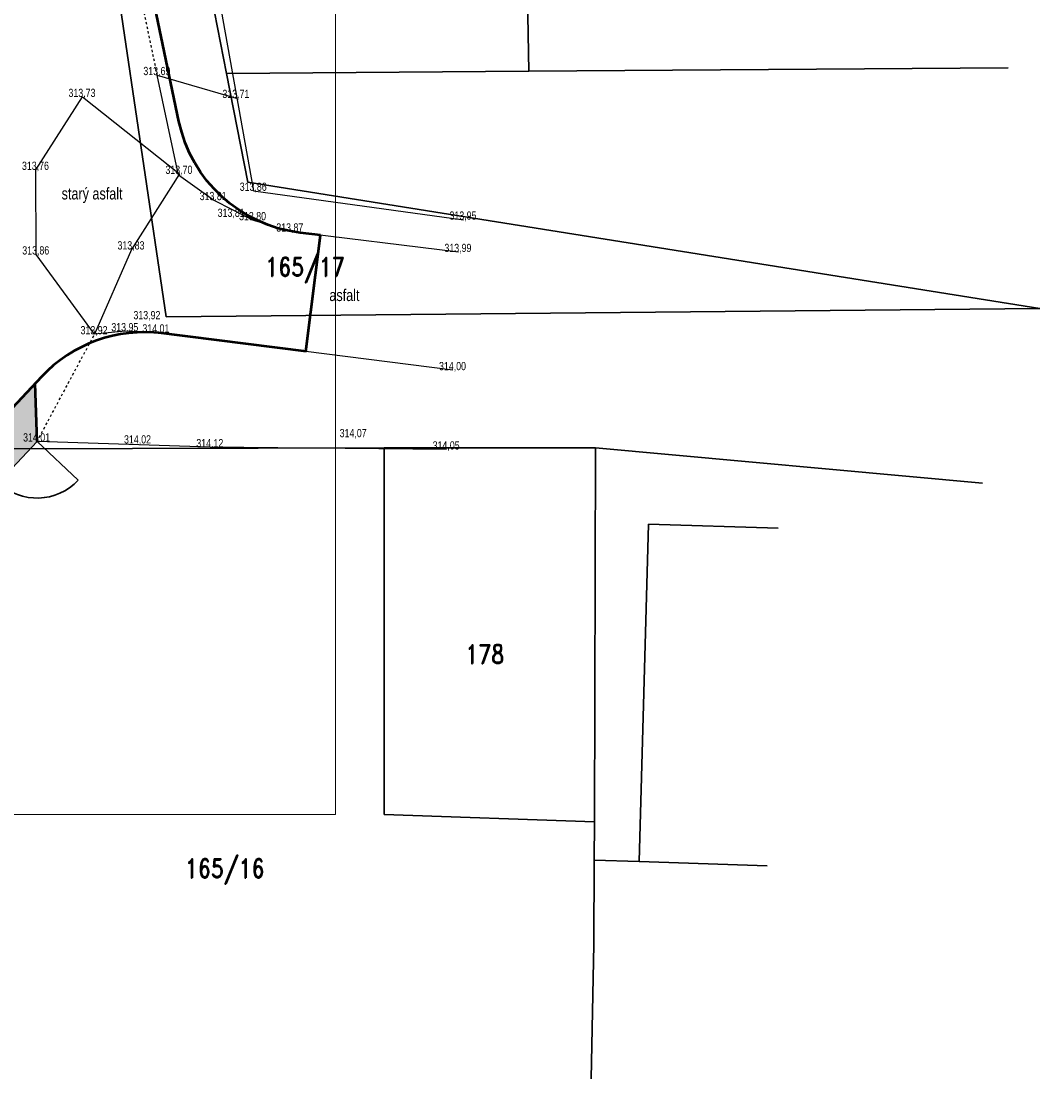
# Model space of a CAD drawing. Extents: x -783215 to -782699, y -1044860 to -1044498.
# Tile 54 of 60: x -782782 to -782739, y -1044825 to -1044780. Entities that reach past the tile are written whole.
import ezdxf
from ezdxf.enums import TextEntityAlignment as Align

# ---------------------------------------------------------------- set-up
doc = ezdxf.new("R2010")
doc.units = 0
doc.header["$MEASUREMENT"] = 0
doc.linetypes.add('DOT', pattern=[0.25, 0, -0.25])
doc.linetypes.add('HIDDEN', pattern=[0.375, 0.25, -0.125])
for name, color, linetype, lineweight in [('K_VOZOVKA', 242, 'CONTINUOUS', 50), ('KN_hranice pozemků', 140, 'CONTINUOUS', 30), ('Z_vjezd', 30, 'CONTINUOUS', 30), ('Z_VÝŠKY', 7, 'CONTINUOUS', 9), ('šrafy-chodník pojízdný', 21, 'CONTINUOUS', 13)]:
    doc.layers.add(name, color=color, linetype=linetype, lineweight=lineweight)
for name, color, linetype in [('KN_čísla parcel', 140, 'CONTINUOUS'), ('Z_hrany ploch', 7, 'CONTINUOUS'), ('Z_oploceni', 64, 'PLOTDRTL'), ('Z_Popisy', 7, 'CONTINUOUS')]:
    doc.layers.add(name, color=color, linetype=linetype)
doc.styles.add('ROMAND', font='romand', dxfattribs={"height": 0.2})
doc.styles.add('Style-cs_Working', font='cs_Working.shx')
doc.linetypes.add('PLOTDRTL', pattern='A,5,[95,civil.shx,S=1,R=0,X=0,Y=0],5', length=10)

msp = doc.modelspace()

# ---------------------------------------------------------------- hatches: boundary and pattern name
at = {"layer": 'šrafy-chodník pojízdný', "transparency": 33554687}
h = msp.add_hatch(color=256, dxfattribs=at)
h.dxf.hatch_style = 1
h.paths.add_polyline_path([(-782781.442, -1044797.973), (-782781.521, -1044795.511), (-782785.222, -1044799.458, 0.104508), (-782786.508, -1044801.58), (-782784.728, -1044801.478)])

# ---------------------------------------------------------------- linework, layer by layer
at = {"layer": 'K_VOZOVKA', "linetype": 'ByBlock', "ltscale": 2500}
msp.add_line((-782781.442, -1044797.973), (-782781.521, -1044795.511), dxfattribs=at)
at = {"layer": 'K_VOZOVKA', "color": 3, "linetype": 'ByBlock', "ltscale": 2500}
msp.add_lwpolyline([(-782769.406, -1044789.219), (-782770.267, -1044789.114, -0.321421), (-782775.416, -1044784.384), (-782781.561, -1044754.949, 0.115963), (-782788.918, -1044739.189), (-782802.182, -1044722.363)], format="xyb", dxfattribs=at)
for points in [[(-782770.032, -1044794.153), (-782769.406, -1044789.219)], [(-782770.007, -1044794.156), (-782776.378, -1044793.348)]]:
    msp.add_lwpolyline(points, dxfattribs=at)
at = {"layer": 'K_VOZOVKA', "linetype": 'ByBlock', "ltscale": 2500}
msp.add_lwpolyline([(-782776.124, -1044793.38, 0.240449), (-782781.257, -1044795.228), (-782785.222, -1044799.458, 0.224626), (-782786.794, -1044804.344), (-782786.735, -1044804.792), (-782791.424, -1044805.431), (-782791.62, -1044803.993, -0.225881), (-782788.484, -1044794.165)], format="xyb", dxfattribs=at)
at = {"layer": 'KN_hranice pozemků', "linetype": 'Continuous'}
for p, q in [((-782778.852, -1044773.087), (-782775.962, -1044792.687)), ((-782775.242, -1044772.927), (-782773.392, -1044782.347)), ((-782760.722, -1044773.137), (-782760.562, -1044782.257)), ((-782773.392, -1044782.347), (-782760.562, -1044782.257)), ((-782773.392, -1044782.347), (-782772.492, -1044786.967)), ((-782760.562, -1044782.257), (-782740.212, -1044782.107)), ((-782772.492, -1044786.967), (-782738.872, -1044792.327)), ((-782775.962, -1044792.687), (-782738.872, -1044792.327)), ((-782766.712, -1044798.247), (-782782.732, -1044798.277)), ((-782757.732, -1044798.237), (-782766.712, -1044798.247)), ((-782766.702, -1044813.807), (-782766.712, -1044798.247)), ((-782757.732, -1044798.237), (-782757.782, -1044814.117)), ((-782757.732, -1044798.237), (-782741.302, -1044799.747)), ((-782755.492, -1044801.477), (-782755.882, -1044815.807)), ((-782749.982, -1044801.647), (-782755.492, -1044801.477)), ((-782757.782, -1044814.117), (-782766.702, -1044813.807)), ((-782757.782, -1044814.117), (-782757.792, -1044815.747)), ((-782757.792, -1044815.747), (-782757.802, -1044819.327)), ((-782757.792, -1044815.747), (-782755.882, -1044815.807)), ((-782755.882, -1044815.807), (-782750.442, -1044815.987)), ((-782757.922, -1044825.027), (-782757.802, -1044819.327))]:
    msp.add_line(p, q, dxfattribs=at).dxf.unprotected_set("ltscale", 0)
at = {"layer": 'Z_hrany ploch', "linetype": 'HIDDEN'}
msp.add_line((-782776.337, -1044782.421), (-782777.734, -1044775.722), dxfattribs=at).dxf.unprotected_set("ltscale", 0)
at = {"layer": 'Z_hrany ploch', "linetype": 'Continuous'}
for p, q in [((-782775.434, -1044786.667), (-782776.337, -1044782.421)), ((-782776.337, -1044782.421), (-782772.982, -1044783.392)), ((-782781.491, -1044786.445), (-782779.516, -1044783.349)), ((-782779.516, -1044783.349), (-782775.4, -1044786.614)), ((-782781.478, -1044790.035), (-782781.491, -1044786.445)), ((-782775.4, -1044786.614), (-782777.436, -1044789.822)), ((-782773.947, -1044787.728), (-782775.434, -1044786.667)), ((-782772.275, -1044788.582), (-782773.947, -1044787.728)), ((-782770.694, -1044789.063), (-782772.275, -1044788.582)), ((-782763.557, -1044789.931), (-782770.694, -1044789.063)), ((-782779.003, -1044793.423), (-782781.478, -1044790.035)), ((-782777.436, -1044789.822), (-782779.003, -1044793.423)), ((-782777.697, -1044793.294), (-782779.003, -1044793.423)), ((-782776.378, -1044793.348), (-782777.697, -1044793.294)), ((-782763.787, -1044794.946), (-782776.378, -1044793.348))]:
    msp.add_line(p, q, dxfattribs=at).dxf.unprotected_set("ltscale", 0)
at = {"layer": 'Z_hrany ploch', "linetype": 'DOT'}
msp.add_line((-782781.442, -1044797.973), (-782779.003, -1044793.423), dxfattribs=at).dxf.unprotected_set("ltscale", 0)
at = {"layer": 'Z_oploceni', "linetype": 'PLOTDRTL', "ltscale": 0.2}
for p, q in [((-782774.816, -1044773.005), (-782772.247, -1044787.333)), ((-782772.247, -1044787.333), (-782763.341, -1044788.558)), ((-782774.089, -1044798.218), (-782781.442, -1044797.973)), ((-782764.058, -1044798.314), (-782774.089, -1044798.218))]:
    msp.add_line(p, q, dxfattribs=at)
at = {"layer": 'Z_vjezd', "linetype": 'Continuous'}
for p, q in [((-782781.442, -1044797.973), (-782784.728, -1044801.478)), ((-782779.691, -1044799.617), (-782781.442, -1044797.973))]:
    msp.add_line(p, q, dxfattribs=at).dxf.unprotected_set("ltscale", 0)
msp.add_arc((-782781.442, -1044797.973), 2.402, 226.845, 316.8, dxfattribs=at).dxf.unprotected_set("ltscale", 0)
at = {"layer": 'šrafy-chodník pojízdný', "linetype": 'ByBlock', "ltscale": 2500}
for p, q in [((-782768.77, -1044813.81), (-782768.77, -1044691.355)), ((-782843.02, -1044813.81), (-782768.77, -1044813.81))]:
    msp.add_line(p, q, dxfattribs=at)

# ---------------------------------------------------------------- texts
at = {"layer": 'KN_čísla parcel', "linetype": 'Continuous', "style": 'ROMAND', "width": 0.8}
for s, p in [('165/17', (-782770.062, -1044790.957)), ('178', (-782762.432, -1044807.397)), ('165/16', (-782773.472, -1044816.487))]:
    msp.add_text(s, height=0.8, dxfattribs=at).set_placement(p, align=Align.CENTER)
at = {"layer": 'Z_Popisy', "color": 7, "linetype": 'Continuous', "style": 'Style-cs_Working', "width": 0.8}
for s, p in [('starý asfalt', (-782779.104, -1044787.449)), ('asfalt', (-782768.393, -1044791.761))]:
    msp.add_text(s, height=0.5, dxfattribs=at).set_placement(p, align=Align.MIDDLE_CENTER)
at = {"layer": 'Z_VÝŠKY', "linetype": 'Continuous', "style": 'Style-cs_Working', "width": 0.8}
for s, p in [('313,69', (-782776.928, -1044782.421)), ('313,73', (-782780.107, -1044783.349)), ('313,71', (-782773.573, -1044783.392)), ('313,76', (-782782.082, -1044786.445)), ('313,70', (-782775.991, -1044786.614)), ('313,86', (-782772.838, -1044787.333)), ('313,81', (-782774.538, -1044787.728)), ('313,81', (-782773.774, -1044788.438)), ('313,80', (-782772.866, -1044788.582)), ('313,95', (-782763.932, -1044788.558)), ('313,87', (-782771.285, -1044789.063)), ('313,86', (-782782.069, -1044790.035)), ('313,83', (-782778.027, -1044789.822)), ('313,99', (-782764.148, -1044789.931)), ('313,92', (-782777.35, -1044792.785)), ('313,92', (-782779.594, -1044793.423)), ('313,95', (-782778.288, -1044793.294)), ('314,01', (-782776.969, -1044793.348)), ('314,00', (-782764.378, -1044794.946)), ('314,01', (-782782.033, -1044797.973)), ('314,02', (-782777.75, -1044798.057)), ('314,07', (-782768.595, -1044797.79)), ('314,12', (-782774.68, -1044798.218)), ('314,05', (-782764.649, -1044798.314))]:
    msp.add_text(s, height=0.35, dxfattribs=at).set_placement(p)

doc.saveas('drawing.dxf')
